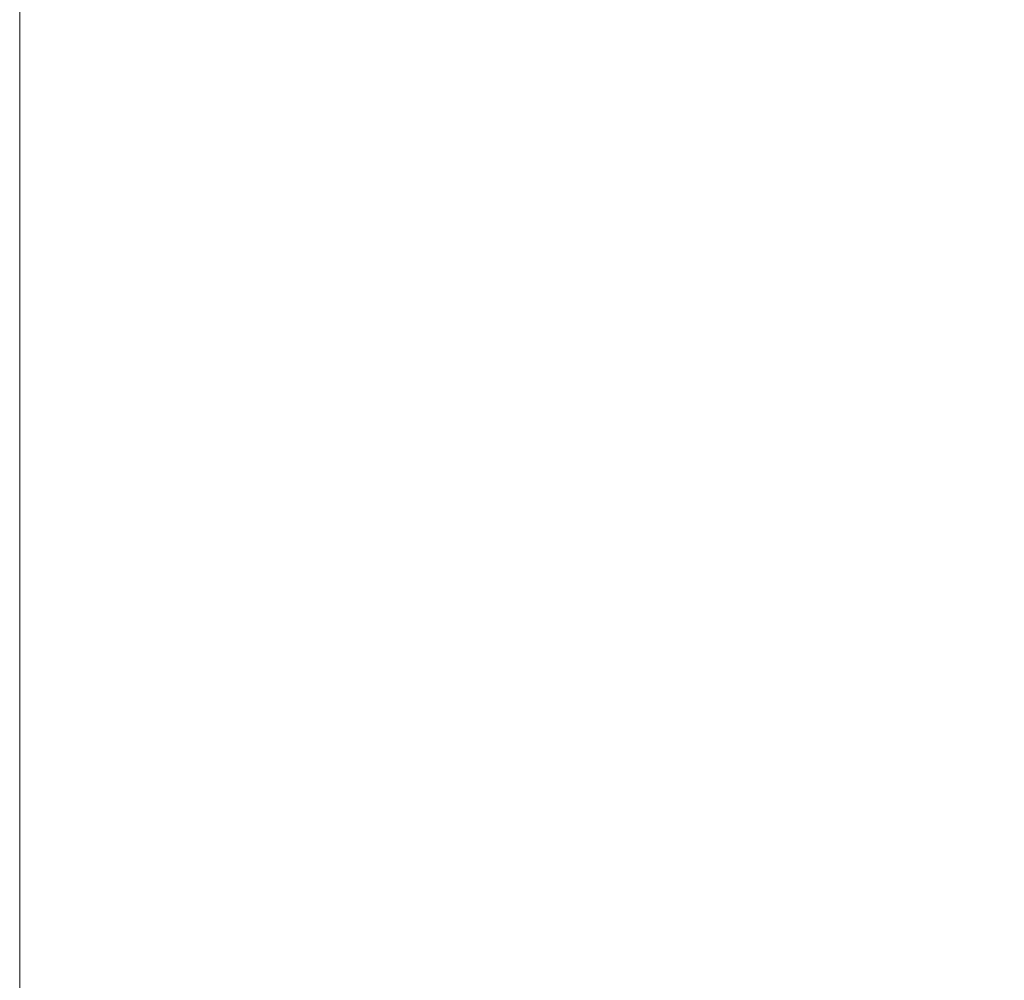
# Model space of a CAD drawing. Header units: inches. Extents: x -263 to 530, y -1 to 602.
# Tile 181 of 256: x -193 to -192.99355, y 134.50496 to 134.51125. Entities that reach past the tile are written whole.
import ezdxf

# ---------------------------------------------------------------- set-up
doc = ezdxf.new("R2010")
doc.units = ezdxf.units.IN
doc.header["$MEASUREMENT"] = 0
doc.layers.add('E-ELEC-FIXT', color=91, linetype='Continuous', lineweight=9)

# ---------------------------------------------------------------- blocks, each defined once
blk = doc.blocks.new('switch 1 - switch 1-1803483-_3D_')
at = {"layer": 'E-ELEC-FIXT'}
mesh = blk.add_polyface(dxfattribs=at)
corners = [(-1.75, 5, 0.5), (1.75, 5, 0.5), (1.75, 5), (-1.75, 5)]
mesh.append_faces([[corners[k] for k in face] for face in [(0, 1, 2, 3)]])
mesh = blk.add_polyface(dxfattribs=at)
corners = [(1.75, 5, 0.5), (1.75, 0, 0.5), (1.75, 0), (1.75, 5)]
mesh.append_faces([[corners[k] for k in face] for face in [(3, 0, 1, 2)]])
mesh = blk.add_polyface(dxfattribs=at)
corners = [(1.75, 0, 0.5), (-1.75, 0, 0.5), (-1.75, 0), (1.75, 0)]
mesh.append_faces([[corners[k] for k in face] for face in [(0, 1, 2, 3)]])

msp = doc.modelspace()

# ---------------------------------------------------------------- block references
at = {"layer": 'E-ELEC-FIXT', "extrusion": (0, 1, 0)}
msp.add_blockref('switch 1 - switch 1-1803483-_3D_', (191.25, 140, 134.5), dxfattribs=at)

doc.saveas('drawing.dxf')
